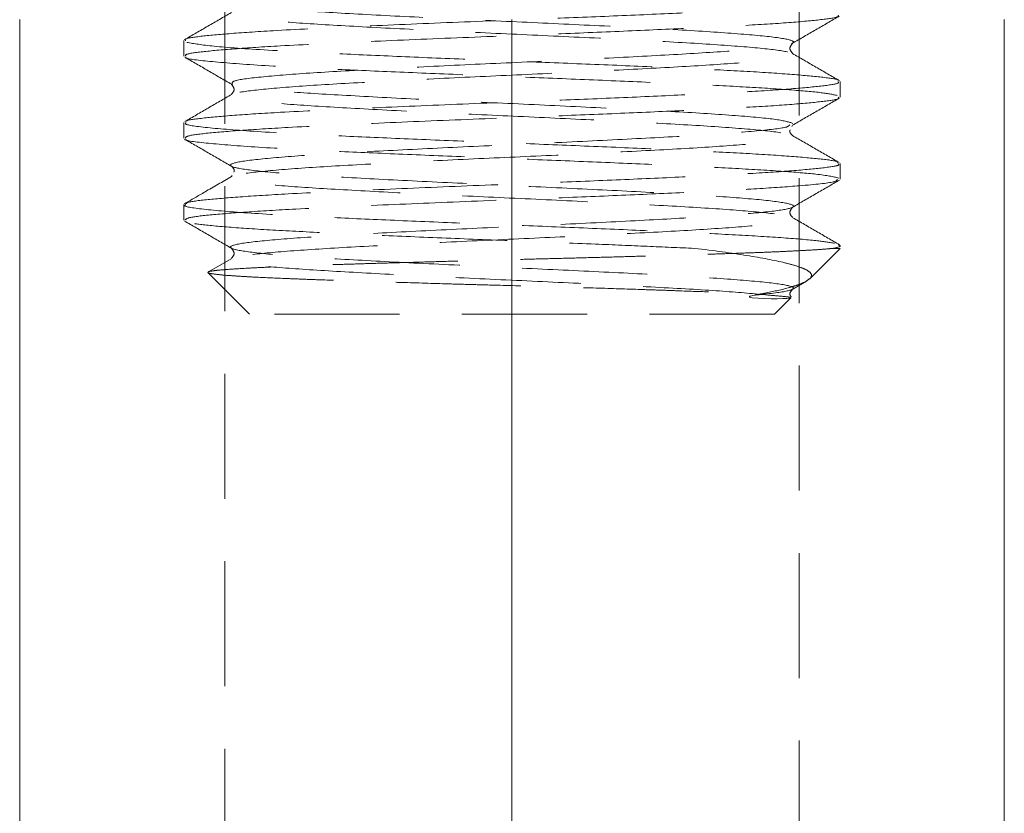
# Model space of a CAD drawing. Header units: millimetres. Extents: x 0 to 210, y 0 to 297.
# Tile 11 of 18: x 141 to 151, y 192 to 200. Entities that reach past the tile are written whole.
import ezdxf

# ---------------------------------------------------------------- set-up
doc = ezdxf.new("R2010")
doc.units = ezdxf.units.MM
doc.linetypes.add('HIDDEN', pattern=[1.905, 1.27, -0.635])

msp = doc.modelspace()

# ---------------------------------------------------------------- linework, layer by layer
at = {"color": 7, "linetype": 'HIDDEN', "lineweight": 0}
for p, q in [((143.506, 207.997), (143.506, 176.33)), ((149.339, 176.33), (149.339, 207.997)), ((146.422, 200.164), (146.422, 176.967)), ((143.089, 199.951), (143.089, 199.793)), ((143.582, 199.507), (143.583, 199.509)), ((149.756, 199.376), (149.756, 199.535)), ((143.089, 199.118), (143.089, 198.96)), ((149.239, 199.091), (149.245, 199.094)), ((149.265, 199.079), (149.272, 199.091)), ((149.756, 198.543), (149.756, 198.701)), ((143.579, 198.582), (143.573, 198.57)), ((143.089, 198.285), (143.089, 198.126)), ((149.444, 197.528), (149.756, 197.84)), ((149.681, 197.84), (149.756, 197.84)), ((143.571, 197.735), (143.341, 197.602)), ((143.337, 197.592), (143.756, 197.173)), ((149.274, 197.426), (149.412, 197.506)), ((149.089, 197.173), (149.253, 197.337)), ((149.089, 197.173), (143.756, 197.173))]:
    msp.add_line(p, q, dxfattribs=at)
at = {"color": 7, "linetype": 'Continuous', "lineweight": 15}
for p, q in [((141.422, 200.164), (141.422, 176.967)), ((146.422, 200.164), (146.422, 176.967)), ((151.422, 200.164), (151.422, 176.967))]:
    msp.add_line(p, q, dxfattribs=at)
at = {"color": 7, "linetype": 'HIDDEN', "lineweight": 0, "flags": 128}
msp.add_lwpolyline([(149.253, 197.337), (149.253, 197.337), (149.242, 197.334), (149.215, 197.332), (149.173, 197.33), (149.115, 197.329), (149.054, 197.329), (148.982, 197.33), (148.862, 197.339), (148.845, 197.342), (148.838, 197.344), (148.835, 197.346), (148.834, 197.347), (148.834, 197.348), (148.834, 197.349), (148.834, 197.35), (148.835, 197.35), (148.835, 197.351), (148.836, 197.352), (148.838, 197.353), (148.844, 197.355), (148.867, 197.361), (148.886, 197.365), (148.886, 197.365)], dxfattribs=at)
at = {"color": 7, "linetype": 'HIDDEN', "lineweight": 0}
for points, knots in [([(143.583, 199.509), (143.579, 199.521), (143.57, 199.546), (143.866, 199.583), (144.373, 199.624), (145.068, 199.662), (145.879, 199.703), (146.74, 199.741), (147.571, 199.782), (148.302, 199.821), (148.868, 199.861), (149.218, 199.9), (149.323, 199.939), (149.172, 199.979), (148.779, 200.018), (148.179, 200.058), (147.424, 200.097), (146.582, 200.137), (145.724, 200.176), (144.93, 200.216), (144.265, 200.254), (143.792, 200.295), (143.548, 200.333), (143.558, 200.374), (143.82, 200.412), (144.31, 200.453), (144.987, 200.492), (145.789, 200.532), (146.648, 200.571), (147.486, 200.611), (148.231, 200.65), (148.817, 200.689), (149.192, 200.729), (149.324, 200.768), (149.2, 200.808), (148.831, 200.847), (148.252, 200.888), (147.51, 200.926), (146.674, 200.967), (145.814, 201.005), (145.01, 201.046), (144.328, 201.084), (143.832, 201.124), (143.562, 201.163), (143.545, 201.203), (143.78, 201.242), (144.248, 201.282), (144.908, 201.321), (145.7, 201.361), (146.556, 201.4), (147.4, 201.44), (148.158, 201.479), (148.764, 201.518), (149.163, 201.559), (149.322, 201.597), (149.225, 201.638), (148.881, 201.676), (148.323, 201.717), (147.595, 201.755), (146.766, 201.796), (145.905, 201.834), (145.092, 201.875), (144.393, 201.913), (143.875, 201.953), (143.579, 201.992), (143.534, 202.032), (143.744, 202.071), (144.188, 202.111), (144.83, 202.15), (145.611, 202.19), (146.464, 202.23), (147.314, 202.268), (148.084, 202.309), (148.709, 202.347), (149.132, 202.388), (149.317, 202.426), (149.247, 202.467), (148.929, 202.505), (148.391, 202.546), (147.678, 202.584), (146.858, 202.625), (145.996, 202.663), (145.174, 202.704), (144.46, 202.742), (143.92, 202.782), (143.599, 202.821), (143.527, 202.861), (143.71, 202.9), (144.131, 202.94), (144.754, 202.98), (145.524, 203.019), (146.372, 203.059), (147.226, 203.097), (148.007, 203.138), (148.651, 203.176), (149.097, 203.217), (149.309, 203.255), (149.267, 203.296), (148.974, 203.334), (148.458, 203.375), (147.761, 203.413), (146.948, 203.454), (146.087, 203.492), (145.258, 203.533), (144.529, 203.571), (143.967, 203.611), (143.622, 203.651), (143.522, 203.69), (143.678, 203.73), (144.076, 203.769), (144.679, 203.809), (145.437, 203.848), (146.279, 203.888), (147.137, 203.926), (147.928, 203.967), (148.595, 204.005), (149.045, 204.046), (149.266, 204.073), (149.255, 204.088), (149.254, 204.09)], [0, 0, 0, 0, 0.00778, 0.01634, 0.02502, 0.03358, 0.04225, 0.05082, 0.05947, 0.06806, 0.0767, 0.08531, 0.09393, 0.10256, 0.11116, 0.11981, 0.12839, 0.13705, 0.14562, 0.15428, 0.16285, 0.17152, 0.18008, 0.18875, 0.19732, 0.20598, 0.21456, 0.22321, 0.2318, 0.24044, 0.24905, 0.25767, 0.2663, 0.27489, 0.28354, 0.29212, 0.30078, 0.30935, 0.31802, 0.32658, 0.33526, 0.34382, 0.35249, 0.36105, 0.36972, 0.37829, 0.38695, 0.39554, 0.40417, 0.41278, 0.4214, 0.43003, 0.43863, 0.44728, 0.45586, 0.46452, 0.47309, 0.48176, 0.49032, 0.49899, 0.50755, 0.51622, 0.52479, 0.53345, 0.54203, 0.55068, 0.55927, 0.56791, 0.57652, 0.58514, 0.59377, 0.60237, 0.61101, 0.61959, 0.62825, 0.63682, 0.64549, 0.65405, 0.66273, 0.67129, 0.67996, 0.68852, 0.69719, 0.70576, 0.71442, 0.72301, 0.73165, 0.74025, 0.74887, 0.7575, 0.7661, 0.77475, 0.78333, 0.79199, 0.80056, 0.80923, 0.81779, 0.82646, 0.83502, 0.8437, 0.85226, 0.86093, 0.8695, 0.87815, 0.88674, 0.89538, 0.90399, 0.91261, 0.92124, 0.92984, 0.93848, 0.94707, 0.95573, 0.9643, 0.97296, 0.98153, 0.9902, 0.99876, 1, 1, 1, 1]), ([(149.022, 197.365), (148.883, 197.379), (148.606, 197.405), (147.941, 197.443), (147.16, 197.483), (146.306, 197.522), (145.46, 197.562), (144.7, 197.602), (144.09, 197.64), (143.687, 197.681), (143.523, 197.719), (143.615, 197.76), (143.954, 197.798), (144.509, 197.839), (145.234, 197.877), (146.061, 197.918), (146.923, 197.956), (147.737, 197.997), (148.439, 198.035), (148.961, 198.076), (149.262, 198.114), (149.312, 198.154), (149.107, 198.193), (148.667, 198.233), (148.029, 198.272), (147.25, 198.312), (146.398, 198.352), (145.547, 198.391), (144.775, 198.431), (144.146, 198.469), (143.719, 198.51), (143.529, 198.548), (143.593, 198.589), (143.907, 198.627), (144.44, 198.668), (145.15, 198.706), (145.969, 198.747), (146.831, 198.785), (147.655, 198.826), (148.372, 198.864), (148.916, 198.905), (149.241, 198.943), (149.319, 198.983), (149.141, 199.023), (148.724, 199.062), (148.105, 199.102), (147.337, 199.141), (146.49, 199.181), (145.635, 199.22), (144.852, 199.26), (144.205, 199.298), (143.754, 199.339), (143.537, 199.377), (143.574, 199.418), (143.862, 199.456), (144.374, 199.497), (145.068, 199.535), (145.879, 199.576), (146.74, 199.614), (147.571, 199.655), (148.302, 199.694), (148.868, 199.733), (149.218, 199.773), (149.323, 199.812), (149.172, 199.852), (148.779, 199.891), (148.179, 199.931), (147.424, 199.97), (146.582, 200.01), (145.724, 200.049), (144.93, 200.089), (144.265, 200.127), (143.792, 200.168), (143.548, 200.206), (143.558, 200.247), (143.82, 200.285), (144.31, 200.326), (144.987, 200.364), (145.789, 200.405), (146.648, 200.444), (147.486, 200.484), (148.231, 200.523), (148.817, 200.562), (149.192, 200.602), (149.324, 200.641), (149.2, 200.681), (148.831, 200.72), (148.252, 200.761), (147.51, 200.799), (146.674, 200.84), (145.814, 200.878), (145.01, 200.919), (144.328, 200.957), (143.832, 200.997), (143.562, 201.036), (143.545, 201.076), (143.78, 201.115), (144.248, 201.155), (144.908, 201.194), (145.7, 201.234), (146.556, 201.273), (147.4, 201.313), (148.158, 201.352), (148.764, 201.391), (149.163, 201.432), (149.322, 201.47), (149.225, 201.511), (148.881, 201.549), (148.323, 201.59), (147.595, 201.628), (146.766, 201.669), (145.905, 201.707), (145.092, 201.748), (144.393, 201.786), (143.875, 201.826), (143.579, 201.865), (143.534, 201.905), (143.744, 201.944), (144.188, 201.984), (144.83, 202.023), (145.611, 202.063), (146.464, 202.103), (147.314, 202.141), (148.083, 202.182), (148.711, 202.22), (149.122, 202.261), (149.308, 202.292), (149.259, 202.311), (149.244, 202.317)], [0, 0, 0, 0, 0.00793, 0.01579, 0.0237, 0.03167, 0.03964, 0.04763, 0.05558, 0.06358, 0.07152, 0.07954, 0.08746, 0.09549, 0.10341, 0.11143, 0.11935, 0.12738, 0.1353, 0.14332, 0.15125, 0.15926, 0.16721, 0.1752, 0.18317, 0.19114, 0.19913, 0.20708, 0.21509, 0.22302, 0.23104, 0.23896, 0.24699, 0.25491, 0.26293, 0.27085, 0.27888, 0.2868, 0.29482, 0.30276, 0.31076, 0.31871, 0.3267, 0.33467, 0.34264, 0.35063, 0.35858, 0.36659, 0.37452, 0.38254, 0.39047, 0.39849, 0.40641, 0.41443, 0.42236, 0.43038, 0.4383, 0.44632, 0.45426, 0.46226, 0.47021, 0.4782, 0.48617, 0.49414, 0.50213, 0.51008, 0.51809, 0.52603, 0.53404, 0.54197, 0.54999, 0.55791, 0.56594, 0.57386, 0.58188, 0.58981, 0.59782, 0.60576, 0.61376, 0.62171, 0.6297, 0.63767, 0.64565, 0.65363, 0.66159, 0.66959, 0.67753, 0.68554, 0.69347, 0.70149, 0.70941, 0.71744, 0.72536, 0.73338, 0.74131, 0.74932, 0.75726, 0.76527, 0.77321, 0.78121, 0.78917, 0.79715, 0.80513, 0.81309, 0.82109, 0.82903, 0.83704, 0.84497, 0.85299, 0.86091, 0.86894, 0.87686, 0.88488, 0.89281, 0.90083, 0.90876, 0.91677, 0.92471, 0.93271, 0.94067, 0.94865, 0.95663, 0.96459, 0.97259, 0.98053, 0.98854, 0.99647, 1, 1, 1, 1]), ([(143.109, 199.951), (143.104, 199.955), (143.085, 199.969), (143.227, 199.993), (143.525, 200.021), (144.025, 200.055), (144.749, 200.091), (145.684, 200.131), (146.602, 200.167), (147.419, 200.199), (148.105, 200.23), (148.707, 200.258), (149.198, 200.288), (149.544, 200.319), (149.736, 200.344), (149.737, 200.361), (149.738, 200.368)], [0, 0, 0, 0, 0.02743, 0.09859, 0.16922, 0.24082, 0.335, 0.43004, 0.52438, 0.59551, 0.66706, 0.73757, 0.80892, 0.88035, 0.95083, 1, 1, 1, 1]), ([(143.572, 200.236), (143.493, 200.19), (143.334, 200.098), (143.175, 200.006), (143.096, 199.96)], [0, 0, 0, 0, 0.49991, 1, 1, 1, 1]), ([(143.11, 199.793), (143.106, 199.798), (143.096, 199.814), (143.26, 199.838), (143.581, 199.867), (144.101, 199.901), (144.843, 199.936), (145.788, 199.977), (146.709, 200.012), (147.52, 200.045), (148.197, 200.076), (148.784, 200.104), (149.257, 200.134), (149.58, 200.164), (149.747, 200.189), (149.738, 200.204), (149.735, 200.21)], [0, 0, 0, 0, 0.03763, 0.10859, 0.17939, 0.251, 0.34508, 0.44024, 0.53442, 0.60572, 0.67718, 0.74766, 0.81913, 0.89042, 0.96096, 1, 1, 1, 1]), ([(149.27, 199.924), (149.349, 199.97), (149.508, 200.061), (149.666, 200.153), (149.745, 200.199)], [0, 0, 0, 0, 0.49992, 1, 1, 1, 1]), ([(149.737, 199.544), (149.738, 199.546), (149.744, 199.557), (149.597, 199.578), (149.293, 199.607), (148.831, 199.638), (148.253, 199.667), (147.583, 199.696), (146.857, 199.726), (146.108, 199.755), (145.375, 199.785), (144.618, 199.819), (143.91, 199.854), (143.342, 199.894), (143.194, 199.92), (143.121, 199.933)], [0, 0, 0, 0, 0.010329, 0.086501, 0.162281, 0.239037, 0.31491, 0.39098, 0.467714, 0.543365, 0.619701, 0.696348, 0.797133, 0.899224, 1, 1, 1, 1]), ([(149.272, 199.819), (149.258, 199.837), (149.231, 199.872), (149.258, 199.907), (149.272, 199.925)], [0, 0, 0, 0, 0.50035, 1, 1, 1, 1]), ([(149.747, 199.544), (149.668, 199.59), (149.509, 199.682), (149.35, 199.774), (149.271, 199.82)], [0, 0, 0, 0, 0.50009, 1, 1, 1, 1]), ([(143.099, 199.783), (143.178, 199.737), (143.337, 199.645), (143.495, 199.553), (143.575, 199.507)], [0, 0, 0, 0, 0.50009, 1, 1, 1, 1]), ([(149.726, 199.394), (149.677, 199.404), (149.579, 199.424), (149.232, 199.453), (148.757, 199.483), (148.163, 199.512), (147.483, 199.542), (146.751, 199.572), (146.002, 199.601), (145.273, 199.631), (144.53, 199.664), (143.832, 199.699), (143.325, 199.74), (143.102, 199.767), (143.108, 199.781), (143.108, 199.783)], [0, 0, 0, 0, 0.07598, 0.15201, 0.22878, 0.30451, 0.38082, 0.45753, 0.53312, 0.60965, 0.68622, 0.78712, 0.88922, 0.99005, 1, 1, 1, 1]), ([(143.111, 199.128), (143.111, 199.13), (143.108, 199.142), (143.264, 199.163), (143.579, 199.192), (144.102, 199.226), (144.843, 199.261), (145.788, 199.302), (146.709, 199.337), (147.52, 199.37), (148.197, 199.401), (148.784, 199.429), (149.257, 199.459), (149.58, 199.489), (149.747, 199.514), (149.738, 199.529), (149.735, 199.535)], [0, 0, 0, 0, 0.0134, 0.08615, 0.15873, 0.23214, 0.32859, 0.42614, 0.5227, 0.59579, 0.66906, 0.74131, 0.81457, 0.88766, 0.95997, 1, 1, 1, 1]), ([(143.572, 199.508), (143.586, 199.491), (143.614, 199.455), (143.586, 199.42), (143.572, 199.403)], [0, 0, 0, 0, 0.49966, 1, 1, 1, 1]), ([(149.276, 199.11), (149.235, 199.123), (149.152, 199.15), (148.721, 199.189), (148.106, 199.229), (147.337, 199.268), (146.49, 199.308), (145.635, 199.347), (144.853, 199.387), (144.2, 199.425), (143.772, 199.466), (143.566, 199.492), (143.581, 199.506), (143.582, 199.507)], [0, 0, 0, 0, 0.09939, 0.19883, 0.29847, 0.39767, 0.4975, 0.59651, 0.69649, 0.79537, 0.89544, 0.99425, 1, 1, 1, 1]), ([(143.575, 199.404), (143.495, 199.358), (143.337, 199.266), (143.178, 199.174), (143.099, 199.128)], [0, 0, 0, 0, 0.49991, 1, 1, 1, 1]), ([(143.108, 198.96), (143.107, 198.966), (143.107, 198.983), (143.296, 199.009), (143.639, 199.038), (144.18, 199.072), (144.939, 199.107), (145.894, 199.148), (146.816, 199.183), (147.621, 199.216), (148.286, 199.246), (148.859, 199.275), (149.313, 199.305), (149.613, 199.335), (149.758, 199.358), (149.74, 199.372), (149.735, 199.376)], [0, 0, 0, 0, 0.04781, 0.11856, 0.18958, 0.26116, 0.35519, 0.45042, 0.5445, 0.61593, 0.68727, 0.75778, 0.82933, 0.90046, 0.97111, 1, 1, 1, 1]), ([(149.27, 199.091), (149.35, 199.137), (149.508, 199.228), (149.667, 199.32), (149.746, 199.366)], [0, 0, 0, 0, 0.49991, 1, 1, 1, 1]), ([(149.73, 198.712), (149.73, 198.714), (149.729, 198.727), (149.563, 198.749), (149.236, 198.778), (148.756, 198.808), (148.163, 198.837), (147.483, 198.867), (146.751, 198.897), (146.002, 198.926), (145.273, 198.956), (144.529, 198.989), (143.834, 199.024), (143.32, 199.065), (143.09, 199.095), (143.106, 199.113), (143.11, 199.118)], [0, 0, 0, 0, 0.01875, 0.09138, 0.16406, 0.23745, 0.30984, 0.3828, 0.45612, 0.52839, 0.60155, 0.67474, 0.77119, 0.8688, 0.96518, 1, 1, 1, 1]), ([(148.886, 197.365), (148.914, 197.368), (149.08, 197.384), (149.278, 197.412), (149.302, 197.452), (149.071, 197.491), (148.608, 197.531), (147.952, 197.57), (147.162, 197.61), (146.306, 197.649), (145.46, 197.689), (144.7, 197.729), (144.09, 197.767), (143.687, 197.808), (143.523, 197.846), (143.615, 197.887), (143.954, 197.925), (144.509, 197.966), (145.234, 198.004), (146.061, 198.045), (146.923, 198.083), (147.737, 198.124), (148.439, 198.162), (148.961, 198.203), (149.262, 198.241), (149.312, 198.281), (149.107, 198.32), (148.667, 198.36), (148.029, 198.399), (147.25, 198.439), (146.398, 198.479), (145.547, 198.518), (144.775, 198.558), (144.146, 198.596), (143.719, 198.637), (143.529, 198.675), (143.593, 198.716), (143.907, 198.754), (144.44, 198.795), (145.15, 198.833), (145.969, 198.874), (146.832, 198.912), (147.654, 198.953), (148.374, 198.991), (148.908, 199.032), (149.212, 199.064), (149.232, 199.084), (149.239, 199.091)], [0, 0, 0, 0, 0.00459, 0.02734, 0.05034, 0.07311, 0.09608, 0.11889, 0.14182, 0.16468, 0.18755, 0.21048, 0.23329, 0.25626, 0.27903, 0.30203, 0.32477, 0.34779, 0.37052, 0.39355, 0.41628, 0.4393, 0.46204, 0.48504, 0.50781, 0.53078, 0.55359, 0.57652, 0.59938, 0.62226, 0.64518, 0.66799, 0.69096, 0.71373, 0.73673, 0.75948, 0.7825, 0.80522, 0.82825, 0.85098, 0.874, 0.89674, 0.91974, 0.94251, 0.96548, 0.98829, 1, 1, 1, 1]), ([(149.271, 198.986), (149.254, 199.004), (149.235, 199.023), (149.246, 199.043), (149.248, 199.045)], [0, 0, 0, 0, 0.893635, 1, 1, 1, 1]), ([(149.742, 198.555), (149.684, 198.568), (149.582, 198.591), (149.172, 198.624), (148.679, 198.654), (148.07, 198.683), (147.381, 198.713), (146.644, 198.743), (145.896, 198.772), (145.174, 198.802), (144.442, 198.835), (143.764, 198.87), (143.287, 198.911), (143.086, 198.936), (143.099, 198.95), (143.099, 198.95)], [0, 0, 0, 0, 0.09952, 0.17452, 0.24999, 0.32436, 0.39959, 0.47493, 0.54926, 0.62466, 0.69982, 0.79918, 0.89952, 0.99876, 1, 1, 1, 1]), ([(143.097, 198.95), (143.177, 198.904), (143.335, 198.812), (143.494, 198.72), (143.573, 198.674)], [0, 0, 0, 0, 0.500092, 1, 1, 1, 1]), ([(149.746, 198.712), (149.666, 198.758), (149.508, 198.849), (149.349, 198.941), (149.27, 198.987)], [0, 0, 0, 0, 0.50007, 1, 1, 1, 1]), ([(143.116, 198.294), (143.117, 198.298), (143.121, 198.311), (143.299, 198.334), (143.638, 198.363), (144.181, 198.397), (144.939, 198.432), (145.894, 198.473), (146.816, 198.508), (147.621, 198.541), (148.286, 198.572), (148.859, 198.6), (149.313, 198.631), (149.613, 198.66), (149.758, 198.683), (149.74, 198.697), (149.735, 198.701)], [0, 0, 0, 0, 0.02666, 0.09898, 0.17157, 0.24475, 0.34086, 0.43821, 0.53438, 0.6074, 0.68032, 0.7524, 0.82554, 0.89825, 0.97047, 1, 1, 1, 1]), ([(143.573, 198.675), (143.59, 198.657), (143.609, 198.637), (143.598, 198.618), (143.597, 198.616)], [0, 0, 0, 0, 0.89118, 1, 1, 1, 1]), ([(143.572, 198.569), (143.483, 198.517), (143.324, 198.426), (143.166, 198.334), (143.097, 198.294)], [0, 0, 0, 0, 0.56251, 1, 1, 1, 1]), ([(143.102, 198.126), (143.107, 198.134), (143.119, 198.153), (143.335, 198.18), (143.701, 198.209), (144.261, 198.243), (145.037, 198.278), (146.001, 198.319), (146.922, 198.354), (147.72, 198.387), (148.374, 198.417), (148.933, 198.446), (149.407, 198.48), (149.72, 198.511), (149.723, 198.534), (149.724, 198.543)], [0, 0, 0, 0, 0.05798, 0.12859, 0.1998, 0.27134, 0.36538, 0.46065, 0.55469, 0.62624, 0.69743, 0.76805, 0.83967, 0.93388, 1, 1, 1, 1]), ([(149.272, 198.258), (149.351, 198.304), (149.51, 198.396), (149.669, 198.488), (149.748, 198.534)], [0, 0, 0, 0, 0.49991, 1, 1, 1, 1]), ([(149.696, 197.893), (149.642, 197.902), (149.527, 197.92), (149.172, 197.949), (148.679, 197.979), (148.07, 198.008), (147.381, 198.038), (146.644, 198.068), (145.896, 198.097), (145.174, 198.127), (144.442, 198.16), (143.766, 198.195), (143.281, 198.236), (143.078, 198.265), (143.103, 198.281), (143.108, 198.285)], [0, 0, 0, 0, 0.06723, 0.14291, 0.21907, 0.29412, 0.37003, 0.44607, 0.52108, 0.59716, 0.673, 0.77327, 0.87453, 0.97467, 1, 1, 1, 1]), ([(149.272, 198.153), (149.258, 198.17), (149.231, 198.205), (149.258, 198.241), (149.272, 198.258)], [0, 0, 0, 0, 0.50035, 1, 1, 1, 1]), ([(143.096, 198.118), (143.175, 198.072), (143.334, 197.98), (143.492, 197.888), (143.571, 197.842)], [0, 0, 0, 0, 0.500086, 1, 1, 1, 1]), ([(148.275, 197.84), (148.118, 197.847), (147.801, 197.861), (147.215, 197.886), (146.538, 197.914), (145.791, 197.942), (145.076, 197.973), (144.427, 198.003), (143.877, 198.031), (143.457, 198.062), (143.179, 198.09), (143.127, 198.109), (143.102, 198.118)], [0, 0, 0, 0, 0.078737, 0.158456, 0.26524, 0.370846, 0.478008, 0.584459, 0.690302, 0.797535, 0.903571, 1, 1, 1, 1]), ([(149.749, 197.876), (149.67, 197.922), (149.512, 198.014), (149.353, 198.106), (149.274, 198.152)], [0, 0, 0, 0, 0.50007, 1, 1, 1, 1]), ([(149.681, 197.84), (149.658, 197.838), (149.61, 197.833), (149.511, 197.826), (149.39, 197.819), (149.247, 197.812), (149.085, 197.804), (148.906, 197.797), (148.706, 197.79), (148.491, 197.783), (148.264, 197.776), (148.025, 197.769), (147.771, 197.762), (147.51, 197.754), (147.245, 197.747), (146.977, 197.74), (146.702, 197.733), (146.428, 197.726), (146.155, 197.719), (145.885, 197.712), (145.618, 197.704), (145.359, 197.697), (145.11, 197.69), (144.874, 197.683), (144.646, 197.676), (144.434, 197.669), (144.237, 197.662), (144.057, 197.654), (143.893, 197.647), (143.702, 197.637), (143.551, 197.628), (143.442, 197.619), (143.364, 197.609), (143.328, 197.601), (143.336, 197.595), (143.338, 197.594)], [0, 0, 0, 0, 0.02924, 0.05869, 0.08878, 0.1191, 0.14834, 0.17779, 0.20789, 0.23821, 0.26729, 0.29657, 0.32651, 0.35667, 0.3853, 0.41434, 0.44358, 0.47325, 0.50181, 0.53078, 0.55998, 0.58961, 0.61775, 0.64629, 0.67504, 0.70421, 0.73223, 0.76067, 0.78931, 0.81838, 0.87408, 0.90236, 0.93105, 0.98637, 1, 1, 1, 1]), ([(143.572, 197.842), (143.586, 197.824), (143.614, 197.789), (143.586, 197.754), (143.572, 197.736)], [0, 0, 0, 0, 0.49966, 1, 1, 1, 1]), ([(149.456, 197.542), (149.465, 197.555), (149.466, 197.569), (149.453, 197.594), (149.438, 197.607), (149.393, 197.632), (149.363, 197.644), (149.288, 197.669), (149.243, 197.681), (149.089, 197.719), (148.96, 197.743), (148.651, 197.793), (148.473, 197.817), (148.275, 197.84)], [0, 0, 0, 0, 0.125, 0.125, 0.25, 0.25, 0.375, 0.375, 0.5, 0.5, 0.75, 0.75, 1, 1, 1, 1]), ([(149.681, 197.84), (149.722, 197.849), (149.778, 197.861), (149.743, 197.873), (149.734, 197.876)], [0, 0, 0, 0, 0.73375, 1, 1, 1, 1]), ([(143.342, 197.59), (143.354, 197.585), (143.379, 197.581), (143.455, 197.572), (143.506, 197.567), (143.601, 197.561), (143.635, 197.558), (143.712, 197.554), (143.753, 197.551), (143.884, 197.544), (143.982, 197.54), (144.145, 197.533), (144.202, 197.531), (144.321, 197.526), (144.384, 197.524), (144.576, 197.517), (144.711, 197.512), (144.925, 197.506), (144.998, 197.503), (145.148, 197.499), (145.225, 197.496), (145.459, 197.489), (145.617, 197.484), (145.859, 197.477), (145.941, 197.475), (146.105, 197.47), (146.189, 197.468), (146.438, 197.461), (146.602, 197.457), (146.846, 197.45), (146.927, 197.447), (147.088, 197.442), (147.169, 197.44), (147.406, 197.433), (147.557, 197.428), (147.776, 197.421), (147.847, 197.418), (147.987, 197.414), (148.055, 197.411), (148.253, 197.404), (148.375, 197.4), (148.598, 197.39), (148.699, 197.385), (148.88, 197.375), (148.958, 197.37), (149.022, 197.365)], [0, 0, 0, 0, 0.0625, 0.0625, 0.125, 0.125, 0.15625, 0.15625, 0.1875, 0.1875, 0.25, 0.25, 0.28125, 0.28125, 0.3125, 0.3125, 0.375, 0.375, 0.40625, 0.40625, 0.4375, 0.4375, 0.5, 0.5, 0.53125, 0.53125, 0.5625, 0.5625, 0.625, 0.625, 0.65625, 0.65625, 0.6875, 0.6875, 0.75, 0.75, 0.78125, 0.78125, 0.8125, 0.8125, 0.875, 0.875, 0.9375, 0.9375, 1, 1, 1, 1]), ([(148.886, 197.365), (148.932, 197.374), (149.07, 197.4), (149.215, 197.434), (149.323, 197.467), (149.402, 197.497), (149.426, 197.518), (149.441, 197.532)], [0, 0, 0, 0, 0.149837, 0.454572, 0.609792, 0.759612, 1, 1, 1, 1]), ([(149.259, 197.345), (149.252, 197.354), (149.234, 197.38), (149.257, 197.407), (149.272, 197.425)], [0, 0, 0, 0, 0.34463, 1, 1, 1, 1]), ([(149.022, 197.365), (149.086, 197.361), (149.137, 197.356), (149.212, 197.349), (149.237, 197.345), (149.247, 197.342)], [0, 0, 0, 0, 0.5, 0.5, 1, 1, 1, 1])]:
    msp.add_open_spline(points, degree=3, knots=knots, dxfattribs=at)

doc.saveas('drawing.dxf')
